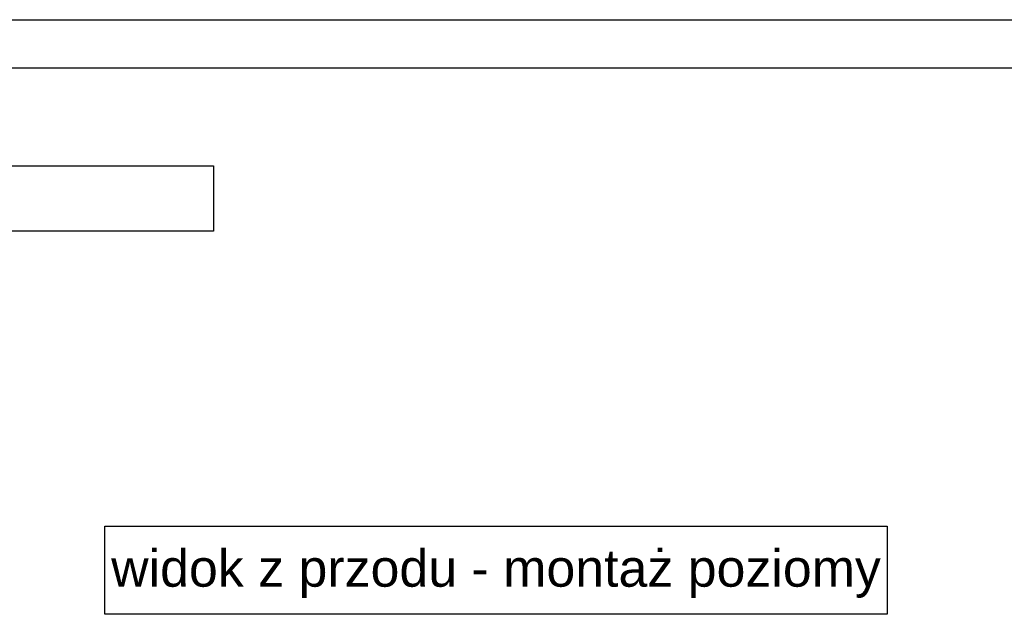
# Model space of a CAD drawing. Extents: x -106507 to -42801, y 48734 to 74234.
# Tile 11 of 69: x -95871 to -90568, y 71032 to 74234. Entities that reach past the tile are written whole.
import ezdxf

# ---------------------------------------------------------------- set-up
doc = ezdxf.new("R2010")
doc.units = 0
doc.header["$MEASUREMENT"] = 0
doc.header["$XCLIPFRAME"] = 0
doc.layers.add('2D Drafting - General_Pen_No__5', color=7, linetype='Continuous', lineweight=25, true_color=0x40a5ff)
doc.layers.add('Annotation - Text_Pen_No__5', color=7, linetype='Continuous', lineweight=25, true_color=0x40a5ff)
doc.layers.add('Drawing & Figure', color=7, linetype='Continuous')
doc.styles.add('GENERATED_STYLE_2', font='arial.ttf')
picture_1 = doc.add_image_def('image1.jpg', size_in_pixel=(878, 119))

msp = doc.modelspace()

# ---------------------------------------------------------------- linework, layer by layer
at = {"layer": '2D Drafting - General_Pen_No__5', "linetype": 'Continuous'}
for p, q in [((-98135.54, 74233.87), (-42800.66, 74233.87)), ((-97875.9, 73974.23), (-43060.3, 73974.23))]:
    msp.add_line(p, q, dxfattribs=at)
at = {"layer": 'Annotation - Text_Pen_No__5', "linetype": 'Continuous', "flags": 128}
msp.add_lwpolyline([(-95413.06, 71506.54), (-91199.11, 71506.54), (-91199.11, 71032.25), (-95413.06, 71032.25)], close=True, dxfattribs=at)

# ---------------------------------------------------------------- texts
at = {"layer": 'Annotation - Text_Pen_No__5', "linetype": 'Continuous', "insert": (-93306.09, 71380.82), "char_height": 200, "attachment_point": 2, "style": 'GENERATED_STYLE_2'}
msp.add_mtext('{widok z przodu - montaż poziomy}', dxfattribs=at)

# ---------------------------------------------------------------- pictures from other files: only their frames are drawn
at = {"layer": 'Drawing & Figure', "linetype": 'Continuous'}
image = msp.add_image(picture_1, insert=(-97426.73, 73095.13), size_in_units=(2598.84, 352.23), dxfattribs=at)
image.set_boundary_path([(-0.5, -0.5), (877.5, 118.5)])

doc.saveas('drawing.dxf')
